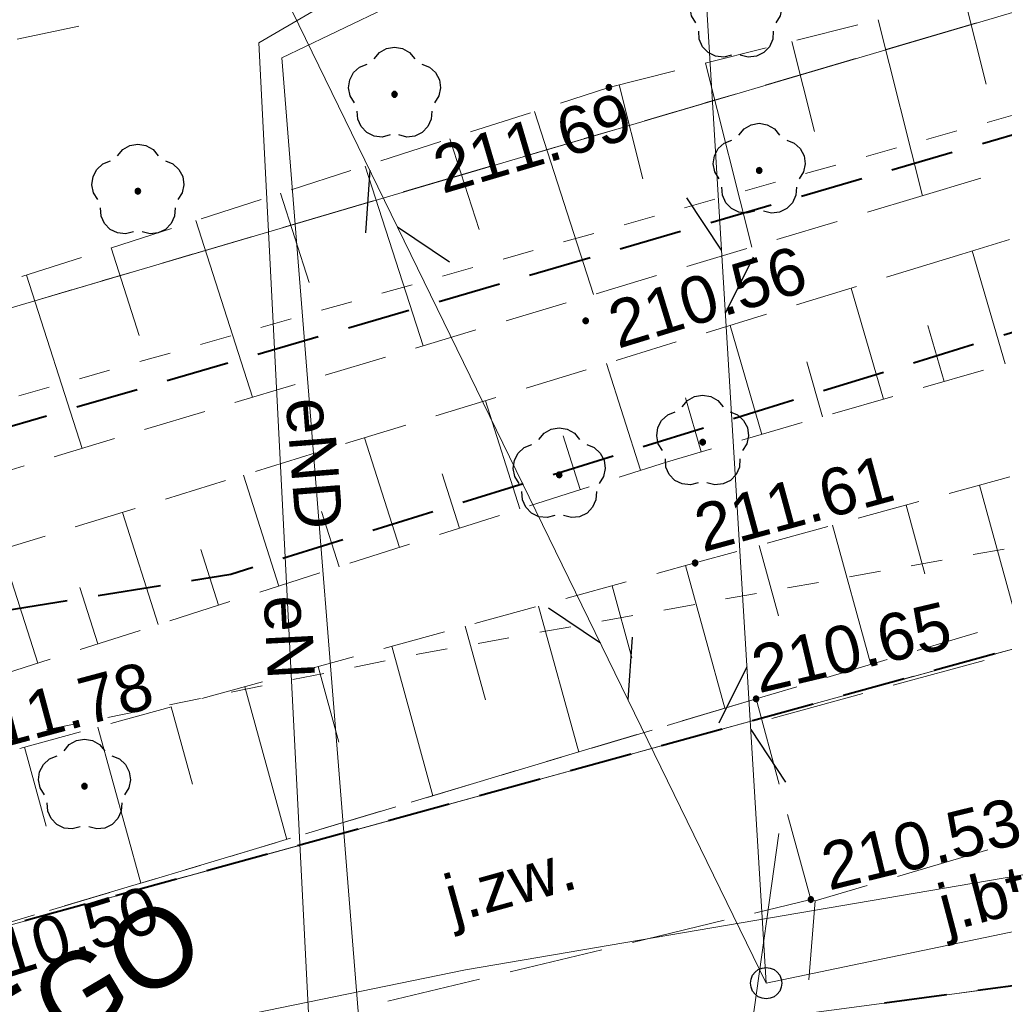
# Model space of a CAD drawing. Header units: metres. Extents: x 7419414 to 7419803, y 5549484 to 5549731.
# Tile 26 of 102: x 7419476 to 7419491, y 5549631 to 5549646. Entities that reach past the tile are written whole.
import ezdxf

# ---------------------------------------------------------------- set-up
doc = ezdxf.new("R2010")
doc.units = ezdxf.units.M
doc.header["$MEASUREMENT"] = 0
doc.layers.get('0').update_dxf_attribs({"color": 250})
for name, color, linetype, lineweight in [('EGDE', 7, 'Continuous', 13), ('EGKK', 82, 'Continuous', 13), ('EGUG', 96, 'Continuous', 13), ('GELULI_O', 7, 'Continuous', 13), ('KTCR02', 18, 'Continuous', 13), ('KTJZ01', 18, 'Continuous', 13), ('LINIE ROZGRANICZAJĄCE MPZP', 212, 'Continuous', 0), ('OTKJ', 7, 'Continuous', 13), ('OTKJ_O', 7, 'Continuous', 13), ('OTRK', 7, 'Continuous', 13), ('OTRS_O', 7, 'Continuous', 13), ('pomiar słupy', 250, 'Continuous', 0), ('SUEP', 1, 'Continuous', 13), ('SUEP_O', 1, 'Continuous', 13), ('sutp', 250, 'Continuous', 0), ('SUWP', 5, 'Continuous', 13)]:
    doc.layers.add(name, color=color, linetype=linetype, lineweight=lineweight)
doc.styles.add('Arial', font='arial.ttf')

msp = doc.modelspace()

# ---------------------------------------------------------------- hatches: boundary and pattern name
at = {"linetype": 'Continuous'}
for points in [[(7419485.09, 5549645.355), (7419485.078, 5549645.357), (7419485.067, 5549645.361), (7419485.058, 5549645.368), (7419485.051, 5549645.378), (7419485.047, 5549645.388), (7419485.045, 5549645.4), (7419485.047, 5549645.412), (7419485.051, 5549645.423), (7419485.058, 5549645.432), (7419485.067, 5549645.439), (7419485.078, 5549645.443), (7419485.09, 5549645.445), (7419485.102, 5549645.443), (7419485.112, 5549645.439), (7419485.122, 5549645.432), (7419485.129, 5549645.423), (7419485.133, 5549645.412), (7419485.135, 5549645.4), (7419485.133, 5549645.388), (7419485.129, 5549645.378), (7419485.122, 5549645.368), (7419485.112, 5549645.361), (7419485.102, 5549645.357)], [(7419481.68, 5549645.245), (7419481.666, 5549645.247), (7419481.654, 5549645.254), (7419481.644, 5549645.264), (7419481.637, 5549645.276), (7419481.635, 5549645.29), (7419481.637, 5549645.304), (7419481.644, 5549645.316), (7419481.654, 5549645.326), (7419481.666, 5549645.333), (7419481.68, 5549645.335), (7419481.694, 5549645.333), (7419481.706, 5549645.326), (7419481.716, 5549645.316), (7419481.723, 5549645.304), (7419481.725, 5549645.29), (7419481.723, 5549645.276), (7419481.716, 5549645.264), (7419481.706, 5549645.254), (7419481.694, 5549645.247)], [(7419487.48, 5549644.035), (7419487.466, 5549644.037), (7419487.454, 5549644.044), (7419487.444, 5549644.054), (7419487.437, 5549644.066), (7419487.435, 5549644.08), (7419487.437, 5549644.094), (7419487.444, 5549644.106), (7419487.454, 5549644.116), (7419487.466, 5549644.123), (7419487.48, 5549644.125), (7419487.494, 5549644.123), (7419487.506, 5549644.116), (7419487.516, 5549644.106), (7419487.523, 5549644.094), (7419487.525, 5549644.08), (7419487.523, 5549644.066), (7419487.516, 5549644.054), (7419487.506, 5549644.044), (7419487.494, 5549644.037)], [(7419477.6, 5549643.705), (7419477.586, 5549643.707), (7419477.574, 5549643.714), (7419477.564, 5549643.724), (7419477.557, 5549643.736), (7419477.555, 5549643.75), (7419477.557, 5549643.764), (7419477.564, 5549643.776), (7419477.574, 5549643.786), (7419477.586, 5549643.793), (7419477.6, 5549643.795), (7419477.614, 5549643.793), (7419477.626, 5549643.786), (7419477.636, 5549643.776), (7419477.643, 5549643.764), (7419477.645, 5549643.75), (7419477.643, 5549643.736), (7419477.636, 5549643.724), (7419477.626, 5549643.714), (7419477.614, 5549643.707)], [(7419484.72, 5549641.645), (7419484.708, 5549641.647), (7419484.697, 5549641.651), (7419484.688, 5549641.658), (7419484.681, 5549641.668), (7419484.677, 5549641.678), (7419484.675, 5549641.69), (7419484.677, 5549641.702), (7419484.681, 5549641.713), (7419484.688, 5549641.722), (7419484.697, 5549641.729), (7419484.708, 5549641.733), (7419484.72, 5549641.735), (7419484.732, 5549641.733), (7419484.742, 5549641.729), (7419484.752, 5549641.722), (7419484.759, 5549641.713), (7419484.763, 5549641.702), (7419484.765, 5549641.69), (7419484.763, 5549641.678), (7419484.759, 5549641.668), (7419484.752, 5549641.658), (7419484.742, 5549641.651), (7419484.732, 5549641.647)], [(7419486.58, 5549639.715), (7419486.566, 5549639.717), (7419486.554, 5549639.724), (7419486.544, 5549639.734), (7419486.537, 5549639.746), (7419486.535, 5549639.76), (7419486.537, 5549639.774), (7419486.544, 5549639.786), (7419486.554, 5549639.796), (7419486.566, 5549639.803), (7419486.58, 5549639.805), (7419486.594, 5549639.803), (7419486.606, 5549639.796), (7419486.616, 5549639.786), (7419486.623, 5549639.774), (7419486.625, 5549639.76), (7419486.623, 5549639.746), (7419486.616, 5549639.734), (7419486.606, 5549639.724), (7419486.594, 5549639.717)], [(7419484.3, 5549639.195), (7419484.286, 5549639.197), (7419484.274, 5549639.204), (7419484.264, 5549639.214), (7419484.257, 5549639.226), (7419484.255, 5549639.24), (7419484.257, 5549639.254), (7419484.264, 5549639.266), (7419484.274, 5549639.276), (7419484.286, 5549639.283), (7419484.3, 5549639.285), (7419484.314, 5549639.283), (7419484.326, 5549639.276), (7419484.336, 5549639.266), (7419484.343, 5549639.254), (7419484.345, 5549639.24), (7419484.343, 5549639.226), (7419484.336, 5549639.214), (7419484.326, 5549639.204), (7419484.314, 5549639.197)], [(7419486.46, 5549637.795), (7419486.448, 5549637.797), (7419486.438, 5549637.801), (7419486.428, 5549637.808), (7419486.421, 5549637.817), (7419486.417, 5549637.828), (7419486.415, 5549637.84), (7419486.417, 5549637.852), (7419486.421, 5549637.862), (7419486.428, 5549637.872), (7419486.438, 5549637.879), (7419486.448, 5549637.883), (7419486.46, 5549637.885), (7419486.472, 5549637.883), (7419486.482, 5549637.879), (7419486.492, 5549637.872), (7419486.499, 5549637.862), (7419486.503, 5549637.852), (7419486.505, 5549637.84), (7419486.503, 5549637.828), (7419486.499, 5549637.817), (7419486.492, 5549637.808), (7419486.482, 5549637.801), (7419486.472, 5549637.797)], [(7419487.43, 5549635.635), (7419487.418, 5549635.637), (7419487.407, 5549635.641), (7419487.398, 5549635.648), (7419487.391, 5549635.657), (7419487.387, 5549635.668), (7419487.385, 5549635.68), (7419487.387, 5549635.692), (7419487.391, 5549635.702), (7419487.398, 5549635.712), (7419487.407, 5549635.719), (7419487.418, 5549635.723), (7419487.43, 5549635.725), (7419487.442, 5549635.723), (7419487.452, 5549635.719), (7419487.462, 5549635.712), (7419487.469, 5549635.702), (7419487.473, 5549635.692), (7419487.475, 5549635.68), (7419487.473, 5549635.668), (7419487.469, 5549635.657), (7419487.462, 5549635.648), (7419487.452, 5549635.641), (7419487.442, 5549635.637)], [(7419476.75, 5549634.245), (7419476.736, 5549634.247), (7419476.724, 5549634.254), (7419476.714, 5549634.264), (7419476.707, 5549634.276), (7419476.705, 5549634.29), (7419476.707, 5549634.304), (7419476.714, 5549634.316), (7419476.724, 5549634.326), (7419476.736, 5549634.333), (7419476.75, 5549634.335), (7419476.764, 5549634.333), (7419476.776, 5549634.326), (7419476.786, 5549634.316), (7419476.793, 5549634.304), (7419476.795, 5549634.29), (7419476.793, 5549634.276), (7419476.786, 5549634.264), (7419476.776, 5549634.254), (7419476.764, 5549634.247)], [(7419488.3, 5549632.445), (7419488.288, 5549632.447), (7419488.278, 5549632.451), (7419488.268, 5549632.458), (7419488.261, 5549632.468), (7419488.257, 5549632.478), (7419488.255, 5549632.49), (7419488.257, 5549632.502), (7419488.261, 5549632.513), (7419488.268, 5549632.522), (7419488.278, 5549632.529), (7419488.288, 5549632.533), (7419488.3, 5549632.535), (7419488.312, 5549632.533), (7419488.323, 5549632.529), (7419488.332, 5549632.522), (7419488.339, 5549632.513), (7419488.343, 5549632.502), (7419488.345, 5549632.49), (7419488.343, 5549632.478), (7419488.339, 5549632.468), (7419488.332, 5549632.458), (7419488.323, 5549632.451), (7419488.312, 5549632.447)]]:
    msp.add_hatch(color=0, dxfattribs=at).paths.add_polyline_path(points)

# ---------------------------------------------------------------- linework, layer by layer
at = {"color": 0, "linetype": 'Continuous'}
for p, q in [((7419481.289, 5549644.083), (7419481.219, 5549643.087)), ((7419486.881, 5549642.812), (7419486.329, 5549643.645)), ((7419481.727, 5549643.184), (7419482.556, 5549642.626)), ((7419486.942, 5549641.814), (7419487.388, 5549642.708)), ((7419484.955, 5549636.564), (7419484.127, 5549637.123)), ((7419485.393, 5549635.665), (7419485.464, 5549636.662)), ((7419487.284, 5549636.19), (7419486.837, 5549635.296)), ((7419487.345, 5549635.191), (7419487.896, 5549634.358))]:
    msp.add_line(p, q, dxfattribs=at)
at = {"color": 0, "linetype": 'Continuous', "flags": 128}
for points in [[(7419486.474, 5549646.426), (7419486.405, 5549646.536), (7419486.379, 5549646.663), (7419486.397, 5549646.792), (7419486.458, 5549646.907), (7419486.554, 5549646.994), (7419486.674, 5549647.042)], [(7419487.546, 5549647.042), (7419487.666, 5549646.994), (7419487.762, 5549646.907), (7419487.823, 5549646.792), (7419487.841, 5549646.663), (7419487.815, 5549646.536), (7419487.746, 5549646.426)], [(7419487.041, 5549645.914), (7419486.915, 5549645.882), (7419486.786, 5549645.896), (7419486.669, 5549645.953), (7419486.579, 5549646.047), (7419486.526, 5549646.165), (7419486.517, 5549646.295)], [(7419487.703, 5549646.295), (7419487.694, 5549646.165), (7419487.641, 5549646.047), (7419487.551, 5549645.953), (7419487.434, 5549645.896), (7419487.305, 5549645.882), (7419487.179, 5549645.914)], [(7419481.356, 5549645.853), (7419481.439, 5549645.953), (7419481.552, 5549646.017), (7419481.68, 5549646.04), (7419481.808, 5549646.017), (7419481.921, 5549645.953), (7419482.004, 5549645.853)], [(7419481.044, 5549645.156), (7419480.975, 5549645.266), (7419480.949, 5549645.393), (7419480.967, 5549645.522), (7419481.028, 5549645.637), (7419481.124, 5549645.724), (7419481.244, 5549645.772)], [(7419482.116, 5549645.772), (7419482.236, 5549645.724), (7419482.332, 5549645.637), (7419482.393, 5549645.522), (7419482.411, 5549645.393), (7419482.385, 5549645.266), (7419482.316, 5549645.156)], [(7419481.611, 5549644.644), (7419481.485, 5549644.612), (7419481.356, 5549644.626), (7419481.239, 5549644.683), (7419481.149, 5549644.777), (7419481.096, 5549644.895), (7419481.087, 5549645.025)], [(7419482.273, 5549645.025), (7419482.264, 5549644.895), (7419482.211, 5549644.777), (7419482.121, 5549644.683), (7419482.004, 5549644.626), (7419481.875, 5549644.612), (7419481.749, 5549644.644)], [(7419487.156, 5549644.643), (7419487.239, 5549644.743), (7419487.352, 5549644.807), (7419487.48, 5549644.83), (7419487.608, 5549644.807), (7419487.721, 5549644.743), (7419487.804, 5549644.643)], [(7419477.276, 5549644.313), (7419477.359, 5549644.413), (7419477.472, 5549644.477), (7419477.6, 5549644.5), (7419477.728, 5549644.477), (7419477.841, 5549644.413), (7419477.924, 5549644.313)], [(7419486.844, 5549643.946), (7419486.775, 5549644.056), (7419486.749, 5549644.183), (7419486.767, 5549644.312), (7419486.828, 5549644.427), (7419486.924, 5549644.514), (7419487.044, 5549644.562)], [(7419487.916, 5549644.562), (7419488.036, 5549644.514), (7419488.132, 5549644.427), (7419488.193, 5549644.312), (7419488.211, 5549644.183), (7419488.185, 5549644.056), (7419488.116, 5549643.946)], [(7419476.964, 5549643.616), (7419476.895, 5549643.726), (7419476.869, 5549643.853), (7419476.887, 5549643.982), (7419476.948, 5549644.097), (7419477.044, 5549644.184), (7419477.164, 5549644.232)], [(7419478.036, 5549644.232), (7419478.156, 5549644.184), (7419478.252, 5549644.097), (7419478.313, 5549643.982), (7419478.331, 5549643.853), (7419478.305, 5549643.726), (7419478.236, 5549643.616)], [(7419487.411, 5549643.434), (7419487.285, 5549643.402), (7419487.156, 5549643.416), (7419487.039, 5549643.473), (7419486.949, 5549643.567), (7419486.896, 5549643.685), (7419486.887, 5549643.815)], [(7419488.073, 5549643.815), (7419488.064, 5549643.685), (7419488.011, 5549643.567), (7419487.921, 5549643.473), (7419487.804, 5549643.416), (7419487.675, 5549643.402), (7419487.549, 5549643.434)], [(7419477.531, 5549643.104), (7419477.405, 5549643.072), (7419477.276, 5549643.086), (7419477.159, 5549643.143), (7419477.069, 5549643.237), (7419477.016, 5549643.355), (7419477.007, 5549643.485)], [(7419478.193, 5549643.485), (7419478.184, 5549643.355), (7419478.131, 5549643.237), (7419478.041, 5549643.143), (7419477.924, 5549643.086), (7419477.795, 5549643.072), (7419477.669, 5549643.104)], [(7419486.256, 5549640.323), (7419486.339, 5549640.423), (7419486.452, 5549640.487), (7419486.58, 5549640.51), (7419486.708, 5549640.487), (7419486.821, 5549640.423), (7419486.904, 5549640.323)], [(7419485.944, 5549639.626), (7419485.875, 5549639.736), (7419485.849, 5549639.863), (7419485.867, 5549639.992), (7419485.928, 5549640.107), (7419486.024, 5549640.194), (7419486.144, 5549640.242)], [(7419487.016, 5549640.242), (7419487.136, 5549640.194), (7419487.232, 5549640.107), (7419487.293, 5549639.992), (7419487.311, 5549639.863), (7419487.285, 5549639.736), (7419487.216, 5549639.626)], [(7419483.976, 5549639.803), (7419484.059, 5549639.903), (7419484.172, 5549639.967), (7419484.3, 5549639.99), (7419484.428, 5549639.967), (7419484.541, 5549639.903), (7419484.624, 5549639.803)], [(7419483.664, 5549639.106), (7419483.595, 5549639.216), (7419483.569, 5549639.343), (7419483.587, 5549639.472), (7419483.648, 5549639.587), (7419483.744, 5549639.674), (7419483.864, 5549639.722)], [(7419484.736, 5549639.722), (7419484.856, 5549639.674), (7419484.952, 5549639.587), (7419485.013, 5549639.472), (7419485.031, 5549639.343), (7419485.005, 5549639.216), (7419484.936, 5549639.106)], [(7419486.511, 5549639.114), (7419486.385, 5549639.082), (7419486.256, 5549639.096), (7419486.139, 5549639.153), (7419486.049, 5549639.247), (7419485.996, 5549639.365), (7419485.987, 5549639.495)], [(7419487.173, 5549639.495), (7419487.164, 5549639.365), (7419487.111, 5549639.247), (7419487.021, 5549639.153), (7419486.904, 5549639.096), (7419486.775, 5549639.082), (7419486.649, 5549639.114)], [(7419484.231, 5549638.594), (7419484.105, 5549638.562), (7419483.976, 5549638.576), (7419483.859, 5549638.633), (7419483.769, 5549638.727), (7419483.716, 5549638.845), (7419483.707, 5549638.975)], [(7419484.893, 5549638.975), (7419484.884, 5549638.845), (7419484.831, 5549638.727), (7419484.741, 5549638.633), (7419484.624, 5549638.576), (7419484.495, 5549638.562), (7419484.369, 5549638.594)], [(7419476.426, 5549634.853), (7419476.509, 5549634.953), (7419476.622, 5549635.017), (7419476.75, 5549635.04), (7419476.878, 5549635.017), (7419476.991, 5549634.953), (7419477.074, 5549634.853)], [(7419476.114, 5549634.156), (7419476.045, 5549634.266), (7419476.019, 5549634.393), (7419476.037, 5549634.522), (7419476.098, 5549634.637), (7419476.194, 5549634.724), (7419476.314, 5549634.772)], [(7419477.186, 5549634.772), (7419477.306, 5549634.724), (7419477.402, 5549634.637), (7419477.463, 5549634.522), (7419477.481, 5549634.393), (7419477.455, 5549634.266), (7419477.386, 5549634.156)], [(7419476.681, 5549633.644), (7419476.555, 5549633.612), (7419476.426, 5549633.626), (7419476.309, 5549633.683), (7419476.219, 5549633.777), (7419476.166, 5549633.895), (7419476.157, 5549634.025)], [(7419477.343, 5549634.025), (7419477.334, 5549633.895), (7419477.281, 5549633.777), (7419477.191, 5549633.683), (7419477.074, 5549633.626), (7419476.945, 5549633.612), (7419476.819, 5549633.644)]]:
    msp.add_lwpolyline(points, dxfattribs=at)
for points in [[(7419485.045, 5549645.4), (7419485.047, 5549645.388), (7419485.051, 5549645.378), (7419485.058, 5549645.368), (7419485.067, 5549645.361), (7419485.078, 5549645.357), (7419485.09, 5549645.355), (7419485.102, 5549645.357), (7419485.112, 5549645.361), (7419485.122, 5549645.368), (7419485.129, 5549645.378), (7419485.133, 5549645.388), (7419485.135, 5549645.4), (7419485.133, 5549645.412), (7419485.129, 5549645.423), (7419485.122, 5549645.432), (7419485.112, 5549645.439), (7419485.102, 5549645.443), (7419485.09, 5549645.445), (7419485.078, 5549645.443), (7419485.067, 5549645.439), (7419485.058, 5549645.432), (7419485.051, 5549645.423), (7419485.047, 5549645.412), (7419485.045, 5549645.4)], [(7419481.68, 5549645.245), (7419481.694, 5549645.247), (7419481.706, 5549645.254), (7419481.716, 5549645.264), (7419481.723, 5549645.276), (7419481.725, 5549645.29), (7419481.723, 5549645.304), (7419481.716, 5549645.316), (7419481.706, 5549645.326), (7419481.694, 5549645.333), (7419481.68, 5549645.335), (7419481.666, 5549645.333), (7419481.654, 5549645.326), (7419481.644, 5549645.316), (7419481.637, 5549645.304), (7419481.635, 5549645.29), (7419481.637, 5549645.276), (7419481.644, 5549645.264), (7419481.654, 5549645.254), (7419481.666, 5549645.247), (7419481.68, 5549645.245)], [(7419487.48, 5549644.035), (7419487.494, 5549644.037), (7419487.506, 5549644.044), (7419487.516, 5549644.054), (7419487.523, 5549644.066), (7419487.525, 5549644.08), (7419487.523, 5549644.094), (7419487.516, 5549644.106), (7419487.506, 5549644.116), (7419487.494, 5549644.123), (7419487.48, 5549644.125), (7419487.466, 5549644.123), (7419487.454, 5549644.116), (7419487.444, 5549644.106), (7419487.437, 5549644.094), (7419487.435, 5549644.08), (7419487.437, 5549644.066), (7419487.444, 5549644.054), (7419487.454, 5549644.044), (7419487.466, 5549644.037), (7419487.48, 5549644.035)], [(7419477.6, 5549643.705), (7419477.614, 5549643.707), (7419477.626, 5549643.714), (7419477.636, 5549643.724), (7419477.643, 5549643.736), (7419477.645, 5549643.75), (7419477.643, 5549643.764), (7419477.636, 5549643.776), (7419477.626, 5549643.786), (7419477.614, 5549643.793), (7419477.6, 5549643.795), (7419477.586, 5549643.793), (7419477.574, 5549643.786), (7419477.564, 5549643.776), (7419477.557, 5549643.764), (7419477.555, 5549643.75), (7419477.557, 5549643.736), (7419477.564, 5549643.724), (7419477.574, 5549643.714), (7419477.586, 5549643.707), (7419477.6, 5549643.705)], [(7419484.675, 5549641.69), (7419484.677, 5549641.678), (7419484.681, 5549641.668), (7419484.688, 5549641.658), (7419484.697, 5549641.651), (7419484.708, 5549641.647), (7419484.72, 5549641.645), (7419484.732, 5549641.647), (7419484.742, 5549641.651), (7419484.752, 5549641.658), (7419484.759, 5549641.668), (7419484.763, 5549641.678), (7419484.765, 5549641.69), (7419484.763, 5549641.702), (7419484.759, 5549641.713), (7419484.752, 5549641.722), (7419484.742, 5549641.729), (7419484.732, 5549641.733), (7419484.72, 5549641.735), (7419484.708, 5549641.733), (7419484.697, 5549641.729), (7419484.688, 5549641.722), (7419484.681, 5549641.713), (7419484.677, 5549641.702), (7419484.675, 5549641.69)], [(7419486.58, 5549639.715), (7419486.594, 5549639.717), (7419486.606, 5549639.724), (7419486.616, 5549639.734), (7419486.623, 5549639.746), (7419486.625, 5549639.76), (7419486.623, 5549639.774), (7419486.616, 5549639.786), (7419486.606, 5549639.796), (7419486.594, 5549639.803), (7419486.58, 5549639.805), (7419486.566, 5549639.803), (7419486.554, 5549639.796), (7419486.544, 5549639.786), (7419486.537, 5549639.774), (7419486.535, 5549639.76), (7419486.537, 5549639.746), (7419486.544, 5549639.734), (7419486.554, 5549639.724), (7419486.566, 5549639.717), (7419486.58, 5549639.715)], [(7419484.3, 5549639.195), (7419484.314, 5549639.197), (7419484.326, 5549639.204), (7419484.336, 5549639.214), (7419484.343, 5549639.226), (7419484.345, 5549639.24), (7419484.343, 5549639.254), (7419484.336, 5549639.266), (7419484.326, 5549639.276), (7419484.314, 5549639.283), (7419484.3, 5549639.285), (7419484.286, 5549639.283), (7419484.274, 5549639.276), (7419484.264, 5549639.266), (7419484.257, 5549639.254), (7419484.255, 5549639.24), (7419484.257, 5549639.226), (7419484.264, 5549639.214), (7419484.274, 5549639.204), (7419484.286, 5549639.197), (7419484.3, 5549639.195)], [(7419486.415, 5549637.84), (7419486.417, 5549637.828), (7419486.421, 5549637.817), (7419486.428, 5549637.808), (7419486.438, 5549637.801), (7419486.448, 5549637.797), (7419486.46, 5549637.795), (7419486.472, 5549637.797), (7419486.482, 5549637.801), (7419486.492, 5549637.808), (7419486.499, 5549637.817), (7419486.503, 5549637.828), (7419486.505, 5549637.84), (7419486.503, 5549637.852), (7419486.499, 5549637.862), (7419486.492, 5549637.872), (7419486.482, 5549637.879), (7419486.472, 5549637.883), (7419486.46, 5549637.885), (7419486.448, 5549637.883), (7419486.438, 5549637.879), (7419486.428, 5549637.872), (7419486.421, 5549637.862), (7419486.417, 5549637.852), (7419486.415, 5549637.84)], [(7419487.385, 5549635.68), (7419487.387, 5549635.668), (7419487.391, 5549635.657), (7419487.398, 5549635.648), (7419487.407, 5549635.641), (7419487.418, 5549635.637), (7419487.43, 5549635.635), (7419487.442, 5549635.637), (7419487.452, 5549635.641), (7419487.462, 5549635.648), (7419487.469, 5549635.657), (7419487.473, 5549635.668), (7419487.475, 5549635.68), (7419487.473, 5549635.692), (7419487.469, 5549635.702), (7419487.462, 5549635.712), (7419487.452, 5549635.719), (7419487.442, 5549635.723), (7419487.43, 5549635.725), (7419487.418, 5549635.723), (7419487.407, 5549635.719), (7419487.398, 5549635.712), (7419487.391, 5549635.702), (7419487.387, 5549635.692), (7419487.385, 5549635.68)], [(7419476.75, 5549634.245), (7419476.764, 5549634.247), (7419476.776, 5549634.254), (7419476.786, 5549634.264), (7419476.793, 5549634.276), (7419476.795, 5549634.29), (7419476.793, 5549634.304), (7419476.786, 5549634.316), (7419476.776, 5549634.326), (7419476.764, 5549634.333), (7419476.75, 5549634.335), (7419476.736, 5549634.333), (7419476.724, 5549634.326), (7419476.714, 5549634.316), (7419476.707, 5549634.304), (7419476.705, 5549634.29), (7419476.707, 5549634.276), (7419476.714, 5549634.264), (7419476.724, 5549634.254), (7419476.736, 5549634.247), (7419476.75, 5549634.245)], [(7419488.255, 5549632.49), (7419488.257, 5549632.478), (7419488.261, 5549632.468), (7419488.268, 5549632.458), (7419488.278, 5549632.451), (7419488.288, 5549632.447), (7419488.3, 5549632.445), (7419488.312, 5549632.447), (7419488.323, 5549632.451), (7419488.332, 5549632.458), (7419488.339, 5549632.468), (7419488.343, 5549632.478), (7419488.345, 5549632.49), (7419488.343, 5549632.502), (7419488.339, 5549632.513), (7419488.332, 5549632.522), (7419488.323, 5549632.529), (7419488.312, 5549632.533), (7419488.3, 5549632.535), (7419488.288, 5549632.533), (7419488.278, 5549632.529), (7419488.268, 5549632.522), (7419488.261, 5549632.513), (7419488.257, 5549632.502), (7419488.255, 5549632.49)], [(7419487.59, 5549631.41), (7419487.655, 5549631.401), (7419487.715, 5549631.377), (7419487.767, 5549631.337), (7419487.807, 5549631.285), (7419487.831, 5549631.225), (7419487.84, 5549631.16), (7419487.831, 5549631.095), (7419487.807, 5549631.035), (7419487.767, 5549630.983), (7419487.715, 5549630.943), (7419487.655, 5549630.919), (7419487.59, 5549630.91), (7419487.525, 5549630.919), (7419487.465, 5549630.943), (7419487.413, 5549630.983), (7419487.373, 5549631.035), (7419487.349, 5549631.095), (7419487.34, 5549631.16), (7419487.349, 5549631.225), (7419487.373, 5549631.285), (7419487.413, 5549631.337), (7419487.465, 5549631.377), (7419487.525, 5549631.401), (7419487.59, 5549631.41)]]:
    msp.add_lwpolyline(points, close=True, dxfattribs=at)
at = {"layer": 'EGDE', "color": 250, "linetype": 'Continuous', "lineweight": 0, "flags": 128}
for points in [[(7419624.854, 5549673.89), (7419624.8, 5549673.88), (7419598.8, 5549667.39), (7419587.56, 5549665.21), (7419575.48, 5549664.19), (7419564.39, 5549662.19), (7419563.19, 5549661.96), (7419553.44, 5549661.25), (7419525.33, 5549656.97), (7419518.53, 5549654.85), (7419502.4, 5549649.81), (7419472.27, 5549640.92), (7419444.75, 5549635.91), (7419446.03, 5549630.99), (7419462.45, 5549628.77), (7419462.29, 5549628.43), (7419509.38, 5549641.39), (7419528.76, 5549648.51), (7419538.53, 5549652.48), (7419556.13, 5549655.93), (7419588.38, 5549660.2), (7419606.85, 5549663.64), (7419614.77, 5549665.7), (7419624.134, 5549667.767)], [(7419444.344, 5549641.521), (7419444.75, 5549635.91), (7419472.27, 5549640.92), (7419502.4, 5549649.81), (7419518.53, 5549654.85), (7419505.87, 5549656.71), (7419494.738, 5549662.264)], [(7419622.687, 5549655.462), (7419619.81, 5549655.03), (7419609.66, 5549653.24), (7419589.07, 5549649.42), (7419557.7, 5549643.96), (7419540.13, 5549643.06), (7419523.27, 5549643.29), (7419509.38, 5549641.39), (7419462.29, 5549628.43), (7419462.45, 5549628.77), (7419446.03, 5549630.99), (7419446.66, 5549622.15), (7419435.73, 5549501.644)], [(7419439.375, 5549501.456), (7419449.43, 5549604.09), (7419450.45, 5549614.49), (7419451.3, 5549617.85), (7419452.51, 5549620.06), (7419454.77, 5549622.45), (7419458.98, 5549625.04), (7419462.38, 5549626.43), (7419462.7, 5549626.56), (7419482.9, 5549629.97), (7419487.71, 5549630.61), (7419562.5, 5549640.55), (7419590.93, 5549644.33), (7419591.23, 5549646.31), (7419603.9, 5549648.9), (7419609.52, 5549650.05), (7419619.85, 5549651.97), (7419622.322, 5549652.355)]]:
    msp.add_lwpolyline(points, dxfattribs=at)
msp.add_lwpolyline([(7419562.5, 5549640.55), (7419487.71, 5549630.61), (7419468.08, 5549529.97), (7419483.43, 5549529.18), (7419523.94, 5549526.59), (7419538.19, 5549526.4), (7419548.95, 5549525.8), (7419562.5, 5549640.55)], close=True, dxfattribs=at)
at = {"layer": 'EGKK', "color": 82, "linetype": 'Continuous', "lineweight": 13}
for p, q in [((7419490.932, 5549646.426), (7419489.493, 5549646.002)), ((7419489.013, 5549645.86), (7419487.575, 5549645.436)), ((7419487.095, 5549645.294), (7419485.657, 5549644.87)), ((7419485.177, 5549644.728), (7419483.738, 5549644.304)), ((7419483.259, 5549644.162), (7419481.82, 5549643.738)), ((7419481.34, 5549643.596), (7419479.902, 5549643.172)), ((7419479.422, 5549643.03), (7419477.984, 5549642.606)), ((7419477.504, 5549642.464), (7419476.065, 5549642.04)), ((7419490.897, 5549636.303), (7419492.343, 5549636.701)), ((7419488.968, 5549635.772), (7419490.415, 5549636.17)), ((7419487.04, 5549635.242), (7419488.486, 5549635.64)), ((7419485.112, 5549634.711), (7419486.558, 5549635.109)), ((7419483.184, 5549634.18), (7419484.63, 5549634.578)), ((7419481.255, 5549633.65), (7419482.702, 5549634.048)), ((7419479.327, 5549633.119), (7419480.773, 5549633.517)), ((7419477.399, 5549632.588), (7419478.845, 5549632.986)), ((7419475.47, 5549632.057), (7419476.917, 5549632.455))]:
    msp.add_line(p, q, dxfattribs=at)
at = {"layer": 'EGUG', "color": 96, "linetype": 'Continuous', "lineweight": 13}
for p, q in [((7419490.932, 5549646.426), (7419490.452, 5549646.285)), ((7419490.452, 5549646.285), (7419490.932, 5549646.426)), ((7419489.973, 5549646.143), (7419489.493, 5549646.002)), ((7419489.493, 5549646.002), (7419489.973, 5549646.143)), ((7419489.013, 5549645.86), (7419488.534, 5549645.719)), ((7419488.534, 5549645.719), (7419489.013, 5549645.86)), ((7419488.054, 5549645.577), (7419487.575, 5549645.436)), ((7419487.575, 5549645.436), (7419488.054, 5549645.577)), ((7419487.095, 5549645.294), (7419486.616, 5549645.153)), ((7419486.616, 5549645.153), (7419487.095, 5549645.294)), ((7419486.136, 5549645.011), (7419485.657, 5549644.87)), ((7419485.657, 5549644.87), (7419486.136, 5549645.011)), ((7419485.177, 5549644.728), (7419484.697, 5549644.587)), ((7419484.697, 5549644.587), (7419485.177, 5549644.728)), ((7419484.218, 5549644.445), (7419483.738, 5549644.304)), ((7419483.738, 5549644.304), (7419484.218, 5549644.445)), ((7419483.259, 5549644.162), (7419482.779, 5549644.021)), ((7419482.779, 5549644.021), (7419483.259, 5549644.162)), ((7419482.3, 5549643.879), (7419481.82, 5549643.738)), ((7419481.82, 5549643.738), (7419482.3, 5549643.879)), ((7419481.34, 5549643.596), (7419480.861, 5549643.455)), ((7419480.861, 5549643.455), (7419481.34, 5549643.596)), ((7419480.381, 5549643.313), (7419479.902, 5549643.172)), ((7419479.902, 5549643.172), (7419480.381, 5549643.313)), ((7419479.422, 5549643.03), (7419478.943, 5549642.889)), ((7419478.943, 5549642.889), (7419479.422, 5549643.03)), ((7419478.463, 5549642.747), (7419477.984, 5549642.606)), ((7419477.984, 5549642.606), (7419478.463, 5549642.747)), ((7419477.504, 5549642.464), (7419477.024, 5549642.323)), ((7419477.024, 5549642.323), (7419477.504, 5549642.464)), ((7419476.545, 5549642.181), (7419476.065, 5549642.04)), ((7419476.065, 5549642.04), (7419476.545, 5549642.181)), ((7419490.415, 5549636.17), (7419490.897, 5549636.303)), ((7419490.897, 5549636.303), (7419490.415, 5549636.17)), ((7419489.451, 5549635.905), (7419489.933, 5549636.038)), ((7419489.933, 5549636.038), (7419489.451, 5549635.905)), ((7419488.486, 5549635.64), (7419488.968, 5549635.772)), ((7419488.968, 5549635.772), (7419488.486, 5549635.64)), ((7419487.522, 5549635.374), (7419488.004, 5549635.507)), ((7419488.004, 5549635.507), (7419487.522, 5549635.374)), ((7419486.558, 5549635.109), (7419487.04, 5549635.242)), ((7419487.04, 5549635.242), (7419486.558, 5549635.109)), ((7419485.594, 5549634.844), (7419486.076, 5549634.976)), ((7419486.076, 5549634.976), (7419485.594, 5549634.844)), ((7419484.63, 5549634.578), (7419485.112, 5549634.711)), ((7419485.112, 5549634.711), (7419484.63, 5549634.578)), ((7419483.666, 5549634.313), (7419484.148, 5549634.446)), ((7419484.148, 5549634.446), (7419483.666, 5549634.313)), ((7419482.702, 5549634.048), (7419483.184, 5549634.18)), ((7419483.184, 5549634.18), (7419482.702, 5549634.048)), ((7419481.737, 5549633.782), (7419482.219, 5549633.915)), ((7419482.219, 5549633.915), (7419481.737, 5549633.782)), ((7419480.773, 5549633.517), (7419481.255, 5549633.65)), ((7419481.255, 5549633.65), (7419480.773, 5549633.517)), ((7419479.809, 5549633.252), (7419480.291, 5549633.384)), ((7419480.291, 5549633.384), (7419479.809, 5549633.252)), ((7419478.845, 5549632.986), (7419479.327, 5549633.119)), ((7419479.327, 5549633.119), (7419478.845, 5549632.986)), ((7419477.881, 5549632.721), (7419478.363, 5549632.854)), ((7419478.363, 5549632.854), (7419477.881, 5549632.721)), ((7419476.917, 5549632.455), (7419477.399, 5549632.588)), ((7419477.399, 5549632.588), (7419476.917, 5549632.455)), ((7419475.952, 5549632.19), (7419476.435, 5549632.323)), ((7419476.435, 5549632.323), (7419475.952, 5549632.19)), ((7419491.154, 5549631.068), (7419490.658, 5549631.002)), ((7419490.658, 5549631.002), (7419491.154, 5549631.068)), ((7419490.162, 5549630.936), (7419489.667, 5549630.87)), ((7419489.667, 5549630.87), (7419490.162, 5549630.936))]:
    msp.add_line(p, q, dxfattribs=at)
at = {"layer": 'KTCR02', "color": 250, "linetype": 'Continuous', "lineweight": 13}
msp.add_line((7419475.68, 5549646.17), (7419476.659, 5549646.375), dxfattribs=at)
at = {"layer": 'KTJZ01', "color": 250, "linetype": 'Continuous', "lineweight": 13}
for p, q in [((7419489.609, 5549635.896), (7419491.057, 5549636.291)), ((7419487.68, 5549635.37), (7419489.127, 5549635.765))]:
    msp.add_line(p, q, dxfattribs=at)
at = {"layer": 'LINIE ROZGRANICZAJĄCE MPZP', "color": 212, "linetype": 'Continuous', "lineweight": 40}
for p, q in [((7419491.99, 5549644.785), (7419491.03, 5549644.505)), ((7419490.55, 5549644.366), (7419489.59, 5549644.086)), ((7419489.11, 5549643.947), (7419488.15, 5549643.667)), ((7419487.669, 5549643.528), (7419486.709, 5549643.249)), ((7419486.229, 5549643.109), (7419485.269, 5549642.83)), ((7419484.789, 5549642.69), (7419483.829, 5549642.411)), ((7419483.349, 5549642.271), (7419482.388, 5549641.992)), ((7419481.908, 5549641.852), (7419480.948, 5549641.573)), ((7419491.367, 5549641.466), (7419492.322, 5549641.762)), ((7419480.468, 5549641.433), (7419479.508, 5549641.154)), ((7419489.934, 5549641.023), (7419490.889, 5549641.319)), ((7419479.028, 5549641.014), (7419478.067, 5549640.735)), ((7419488.501, 5549640.58), (7419489.456, 5549640.875)), ((7419477.587, 5549640.595), (7419476.627, 5549640.316)), ((7419487.068, 5549640.136), (7419488.023, 5549640.432)), ((7419476.147, 5549640.176), (7419475.187, 5549639.897)), ((7419485.635, 5549639.693), (7419486.591, 5549639.988)), ((7419484.202, 5549639.249), (7419485.158, 5549639.545)), ((7419482.769, 5549638.806), (7419483.725, 5549639.101)), ((7419481.336, 5549638.362), (7419482.292, 5549638.658)), ((7419479.903, 5549637.919), (7419480.859, 5549638.214)), ((7419476.97, 5549637.322), (7419477.957, 5549637.481)), ((7419475.489, 5549637.082), (7419476.476, 5549637.242)), ((7419491.228, 5549636.394), (7419490.264, 5549636.129)), ((7419489.782, 5549635.996), (7419488.817, 5549635.731)), ((7419488.335, 5549635.598), (7419487.371, 5549635.333)), ((7419486.889, 5549635.2), (7419485.925, 5549634.935)), ((7419485.443, 5549634.802), (7419484.479, 5549634.537)), ((7419483.997, 5549634.404), (7419483.032, 5549634.139)), ((7419482.55, 5549634.006), (7419481.586, 5549633.741)), ((7419481.104, 5549633.608), (7419480.14, 5549633.343)), ((7419479.658, 5549633.21), (7419478.694, 5549632.945)), ((7419478.212, 5549632.812), (7419477.248, 5549632.547)), ((7419476.766, 5549632.414), (7419475.801, 5549632.149)), ((7419491.947, 5549631.173), (7419490.956, 5549631.041)), ((7419490.46, 5549630.976), (7419489.469, 5549630.844))]:
    msp.add_line(p, q, dxfattribs=at)
at = {"layer": 'LINIE ROZGRANICZAJĄCE MPZP', "color": 212, "linetype": 'Continuous', "lineweight": 40, "flags": 128}
msp.add_lwpolyline([(7419478.45, 5549637.561), (7419479.075, 5549637.662), (7419479.426, 5549637.771)], dxfattribs=at)
at = {"layer": 'OTKJ', "color": 250, "linetype": 'Continuous', "lineweight": 13}
for p, q in [((7419486.014, 5549635.256), (7419487.43, 5549635.68)), ((7419487.43, 5549635.68), (7419487.799, 5549634.326)), ((7419487.799, 5549634.326), (7419487.43, 5549635.68)), ((7419484.098, 5549634.682), (7419485.535, 5549635.113)), ((7419482.182, 5549634.109), (7419483.619, 5549634.539)), ((7419480.267, 5549633.535), (7419481.703, 5549633.965)), ((7419487.931, 5549633.844), (7419488.3, 5549632.49)), ((7419488.3, 5549632.49), (7419487.931, 5549633.844)), ((7419478.351, 5549632.961), (7419479.788, 5549633.391)), ((7419489.676, 5549632.855), (7419491.115, 5549633.279)), ((7419491.115, 5549633.279), (7419489.676, 5549632.855)), ((7419476.435, 5549632.387), (7419477.872, 5549632.818)), ((7419488.37, 5549632.47), (7419489.197, 5549632.714)), ((7419489.197, 5549632.714), (7419488.37, 5549632.47)), ((7419488.3, 5549632.49), (7419487.407, 5549632.275)), ((7419488.266, 5549631.214), (7419488.37, 5549632.47)), ((7419488.37, 5549632.47), (7419488.3, 5549632.49)), ((7419474.54, 5549631.82), (7419475.956, 5549632.244)), ((7419486.921, 5549632.159), (7419485.462, 5549631.808)), ((7419484.976, 5549631.691), (7419483.518, 5549631.341)), ((7419483.032, 5549631.224), (7419481.573, 5549630.873))]:
    msp.add_line(p, q, dxfattribs=at)
at = {"layer": 'OTRK', "color": 250, "linetype": 'Continuous', "lineweight": 13}
for p, q in [((7419490.742, 5549646.822), (7419491.087, 5549645.454)), ((7419489.046, 5549646.395), (7419488.076, 5549646.151)), ((7419489.371, 5549646.477), (7419490.075, 5549643.678)), ((7419487.591, 5549646.029), (7419486.621, 5549645.785)), ((7419487.999, 5549646.132), (7419488.359, 5549644.701)), ((7419486.627, 5549645.787), (7419487.362, 5549642.863)), ((7419486.136, 5549645.663), (7419485.09, 5549645.4)), ((7419485.09, 5549645.4), (7419484.319, 5549645.152)), ((7419485.255, 5549645.441), (7419485.631, 5549643.948)), ((7419483.843, 5549644.998), (7419482.891, 5549644.692)), ((7419483.905, 5549645.018), (7419484.844, 5549642.106)), ((7419482.415, 5549644.538), (7419481.463, 5549644.232)), ((7419482.559, 5549644.585), (7419483.024, 5549643.142)), ((7419481.212, 5549644.151), (7419482.134, 5549641.291)), ((7419480.988, 5549644.078), (7419480.036, 5549643.772)), ((7419489.98, 5549643.65), (7419491.006, 5549643.958)), ((7419479.866, 5549643.717), (7419480.322, 5549642.301)), ((7419479.56, 5549643.618), (7419478.608, 5549643.312)), ((7419489.199, 5549643.415), (7419489.98, 5549643.65)), ((7419478.52, 5549643.283), (7419479.424, 5549640.477)), ((7419487.762, 5549642.983), (7419488.72, 5549643.271)), ((7419478.132, 5549643.158), (7419477.18, 5549642.852)), ((7419491.46, 5549642.984), (7419490.7, 5549642.75)), ((7419477.173, 5549642.849), (7419477.621, 5549641.459)), ((7419486.326, 5549642.552), (7419487.283, 5549642.839)), ((7419490.7, 5549642.75), (7419489.506, 5549642.383)), ((7419491.388, 5549641.006), (7419490.867, 5549642.802)), ((7419476.704, 5549642.698), (7419475.752, 5549642.392)), ((7419475.827, 5549642.416), (7419476.714, 5549639.662)), ((7419484.889, 5549642.12), (7419485.847, 5549642.408)), ((7419489.028, 5549642.236), (7419488.072, 5549641.942)), ((7419489.455, 5549640.446), (7419488.943, 5549642.21)), ((7419483.453, 5549641.688), (7419484.41, 5549641.976)), ((7419487.594, 5549641.795), (7419486.638, 5549641.501)), ((7419482.016, 5549641.256), (7419482.974, 5549641.544)), ((7419487.521, 5549639.885), (7419487.019, 5549641.618)), ((7419490.421, 5549640.726), (7419490.163, 5549641.616)), ((7419486.16, 5549641.354), (7419485.205, 5549641.06)), ((7419480.58, 5549640.824), (7419481.537, 5549641.112)), ((7419485.592, 5549639.313), (7419485.049, 5549641.012)), ((7419488.488, 5549640.165), (7419488.235, 5549641.04)), ((7419484.727, 5549640.913), (7419483.771, 5549640.619)), ((7419490.084, 5549640.628), (7419491.045, 5549640.907)), ((7419479.143, 5549640.392), (7419480.101, 5549640.68)), ((7419483.293, 5549640.472), (7419482.337, 5549640.178)), ((7419483.675, 5549638.7), (7419483.125, 5549640.42)), ((7419486.555, 5549639.605), (7419486.306, 5549640.464)), ((7419488.643, 5549640.211), (7419489.604, 5549640.489)), ((7419477.707, 5549639.961), (7419478.664, 5549640.248)), ((7419487.203, 5549639.793), (7419488.163, 5549640.071)), ((7419481.859, 5549640.031), (7419480.903, 5549639.737)), ((7419476.27, 5549639.529), (7419477.228, 5549639.817)), ((7419481.757, 5549638.087), (7419481.201, 5549639.828)), ((7419484.633, 5549639.007), (7419484.36, 5549639.861)), ((7419486.02, 5549639.45), (7419486.722, 5549639.654)), ((7419480.425, 5549639.59), (7419479.47, 5549639.296)), ((7419485.254, 5549639.205), (7419486.02, 5549639.45)), ((7419475.01, 5549639.15), (7419475.791, 5549639.385)), ((7419478.992, 5549639.149), (7419478.036, 5549638.855)), ((7419479.84, 5549637.474), (7419479.277, 5549639.237)), ((7419482.716, 5549638.394), (7419482.439, 5549639.259)), ((7419491.466, 5549639.211), (7419490.501, 5549638.947)), ((7419483.825, 5549638.748), (7419484.777, 5549639.053)), ((7419490.982, 5549639.079), (7419491.574, 5549636.92)), ((7419490.019, 5549638.815), (7419489.054, 5549638.551)), ((7419477.558, 5549638.708), (7419476.602, 5549638.414)), ((7419489.814, 5549638.759), (7419490.113, 5549637.666)), ((7419477.923, 5549636.861), (7419477.353, 5549638.645)), ((7419480.799, 5549637.781), (7419480.519, 5549638.657)), ((7419482.396, 5549638.291), (7419483.349, 5549638.596)), ((7419488.572, 5549638.418), (7419487.608, 5549638.154)), ((7419488.645, 5549638.439), (7419489.252, 5549636.225)), ((7419476.124, 5549638.267), (7419474.93, 5549637.9)), ((7419476.006, 5549636.248), (7419475.428, 5549638.053)), ((7419478.882, 5549637.168), (7419478.598, 5549638.054)), ((7419480.967, 5549637.835), (7419481.92, 5549638.139)), ((7419487.477, 5549638.118), (7419487.784, 5549636.998)), ((7419487.125, 5549638.022), (7419486.46, 5549637.84)), ((7419486.46, 5549637.84), (7419485.849, 5549637.672)), ((7419486.308, 5549637.798), (7419486.931, 5549635.531)), ((7419479.539, 5549637.378), (7419480.491, 5549637.682)), ((7419476.964, 5549636.555), (7419476.677, 5549637.452)), ((7419485.366, 5549637.54), (7419484.402, 5549637.275)), ((7419485.14, 5549637.477), (7419485.455, 5549636.33)), ((7419478.11, 5549636.921), (7419479.063, 5549637.225)), ((7419483.92, 5549637.142), (7419482.956, 5549636.877)), ((7419483.972, 5549637.156), (7419484.61, 5549634.835)), ((7419482.804, 5549636.836), (7419483.126, 5549635.662)), ((7419476.681, 5549636.464), (7419477.634, 5549636.769)), ((7419482.474, 5549636.745), (7419481.509, 5549636.48)), ((7419489.992, 5549636.447), (7419490.95, 5549636.733)), ((7419481.635, 5549636.515), (7419482.288, 5549634.14)), ((7419475.253, 5549636.007), (7419476.205, 5549636.312)), ((7419481.027, 5549636.347), (7419480.063, 5549636.083)), ((7419480.467, 5549636.194), (7419480.797, 5549634.993)), ((7419488.555, 5549636.017), (7419489.513, 5549636.303)), ((7419479.581, 5549635.95), (7419478.616, 5549635.685)), ((7419479.299, 5549635.873), (7419479.966, 5549633.445)), ((7419487.43, 5549635.68), (7419488.076, 5549635.873)), ((7419478.134, 5549635.553), (7419477.17, 5549635.288)), ((7419478.131, 5549635.552), (7419478.468, 5549634.324)), ((7419486.254, 5549635.328), (7419487.43, 5549635.68)), ((7419476.962, 5549635.231), (7419477.644, 5549632.75)), ((7419476.688, 5549635.155), (7419475.724, 5549634.89)), ((7419484.817, 5549634.897), (7419485.775, 5549635.184)), ((7419475.794, 5549634.91), (7419476.139, 5549633.656)), ((7419483.38, 5549634.467), (7419484.338, 5549634.754)), ((7419481.943, 5549634.037), (7419482.901, 5549634.324)), ((7419480.506, 5549633.607), (7419481.464, 5549633.893)), ((7419479.069, 5549633.176), (7419480.027, 5549633.463)), ((7419477.632, 5549632.746), (7419478.59, 5549633.033)), ((7419476.195, 5549632.316), (7419477.153, 5549632.603))]:
    msp.add_line(p, q, dxfattribs=at)
at = {"layer": 'pomiar słupy', "color": 52, "linetype": 'Continuous', "lineweight": 13}
for p, q in [((7419491.105, 5549644.845), (7419491.586, 5549644.981)), ((7419490.142, 5549644.573), (7419490.624, 5549644.709)), ((7419489.18, 5549644.302), (7419489.661, 5549644.438)), ((7419488.218, 5549644.03), (7419488.699, 5549644.166)), ((7419487.255, 5549643.758), (7419487.736, 5549643.894)), ((7419486.293, 5549643.487), (7419486.774, 5549643.622)), ((7419485.33, 5549643.215), (7419485.812, 5549643.351)), ((7419484.368, 5549642.943), (7419484.849, 5549643.079)), ((7419483.406, 5549642.672), (7419483.887, 5549642.807)), ((7419482.443, 5549642.4), (7419482.925, 5549642.536)), ((7419481.481, 5549642.128), (7419481.962, 5549642.264)), ((7419480.519, 5549641.857), (7419481, 5549641.992)), ((7419479.556, 5549641.585), (7419480.037, 5549641.721)), ((7419478.594, 5549641.313), (7419479.075, 5549641.449)), ((7419477.631, 5549641.042), (7419478.113, 5549641.177)), ((7419476.669, 5549640.77), (7419477.15, 5549640.906)), ((7419475.707, 5549640.498), (7419476.188, 5549640.634)), ((7419491.375, 5549638.062), (7419490.882, 5549637.973)), ((7419490.39, 5549637.885), (7419489.898, 5549637.797)), ((7419489.406, 5549637.709), (7419488.914, 5549637.621)), ((7419488.422, 5549637.532), (7419487.929, 5549637.444)), ((7419487.437, 5549637.356), (7419486.945, 5549637.268)), ((7419486.453, 5549637.18), (7419485.961, 5549637.091)), ((7419485.469, 5549637.003), (7419484.977, 5549636.915)), ((7419484.484, 5549636.827), (7419483.992, 5549636.739)), ((7419483.5, 5549636.65), (7419483.008, 5549636.562)), ((7419481.534, 5549636.285), (7419481.044, 5549636.185)), ((7419480.554, 5549636.085), (7419480.064, 5549635.985)), ((7419479.574, 5549635.885), (7419479.084, 5549635.785)), ((7419478.594, 5549635.686), (7419478.104, 5549635.586)), ((7419477.614, 5549635.486), (7419477.124, 5549635.386)), ((7419476.635, 5549635.286), (7419476.145, 5549635.186))]:
    msp.add_line(p, q, dxfattribs=at)
at = {"layer": 'pomiar słupy', "color": 52, "linetype": 'Continuous', "lineweight": 13, "flags": 128}
msp.add_lwpolyline([(7419482.516, 5549636.474), (7419482.076, 5549636.395), (7419482.024, 5549636.384)], dxfattribs=at)
at = {"layer": 'SUEP', "color": 1, "linetype": 'Continuous', "lineweight": 13, "flags": 128}
for points in [[(7419486.988, 5549661.269), (7419487.98, 5549649.62), (7419485.91, 5549648.76), (7419479.89, 5549645.87), (7419481.26, 5549628.72), (7419479.34, 5549626.51), (7419478.88, 5549625.53), (7419478.99, 5549624.25), (7419480.34, 5549623.23), (7419480.79, 5549623.29)], [(7419480.87, 5549623.97), (7419480.22, 5549624.03), (7419478.91, 5549624.27), (7419478.49, 5549626.53), (7419480.46, 5549627.79), (7419479.52, 5549646.11), (7419486.98, 5549650.46), (7419486.66, 5549654.49), (7419485.855, 5549661.124)]]:
    msp.add_lwpolyline(points, dxfattribs=at)
at = {"layer": 'sutp', "color": 30, "linetype": 'Continuous', "lineweight": 13}
for p, q in [((7419473.739, 5549659.569), (7419487.59, 5549631.16)), ((7419487.59, 5549631.16), (7419486.18, 5549654.33)), ((7419483.76, 5549604.77), (7419487.79, 5549633.54))]:
    msp.add_line(p, q, dxfattribs=at)
at = {"layer": 'sutp', "color": 30, "linetype": 'Continuous', "lineweight": 13, "flags": 128}
msp.add_lwpolyline([(7419623.827, 5549665.15), (7419613.49, 5549663.24), (7419574.92, 5549645.38), (7419528.03, 5549639.59), (7419487.59, 5549631.16)], dxfattribs=at)
at = {"layer": 'SUWP', "color": 5, "linetype": 'Continuous', "lineweight": 13, "flags": 128}
msp.add_lwpolyline([(7419500.56, 5549634.4), (7419482.81, 5549631.37), (7419458.17, 5549626.32), (7419448.26, 5549620.13), (7419446.53, 5549608.05), (7419445.99, 5549603.69), (7419446.04, 5549603.36), (7419446.52, 5549603.28), (7419446.92, 5549603.25)], dxfattribs=at)

# ---------------------------------------------------------------- texts
at = {"layer": 'GELULI_O', "color": 250, "linetype": 'Continuous', "lineweight": 0, "style": 'Arial'}
msp.add_text('ZYGMUNTA STAREGO', height=1.25, rotation=30.7795, dxfattribs=at).set_placement((7419462.581, 5549621.905))
at = {"layer": 'OTKJ_O', "color": 250, "linetype": 'Continuous', "lineweight": 0, "style": 'Arial'}
for s, rotation, p in [('j.zw.', 15.536, (7419482.61, 5549632.12)), ('j.bt.', 14.752, (7419490.45, 5549631.97))]:
    msp.add_text(s, height=0.75, rotation=rotation, dxfattribs=at).set_placement(p)
at = {"layer": 'OTRS_O', "color": 250, "linetype": 'Continuous', "lineweight": 0, "style": 'Arial'}
for s, rotation, p in [('211.69', 16.4942, (7419482.443, 5549643.706)), ('210.56', 17.0183, (7419485.233, 5549641.243)), ('211.61', 15.2126, (7419486.583, 5549638.008)), ('210.65', 13.3713, (7419487.472, 5549635.767)), ('211.78', 15.0092, (7419474.808, 5549634.731)), ('210.53', 13.7945, (7419488.587, 5549632.631)), ('210.50', 17.2814, (7419474.936, 5549631.062))]:
    msp.add_text(s, height=0.75, rotation=rotation, dxfattribs=at).set_placement(p)
at = {"layer": 'SUEP_O', "color": 1, "linetype": 'Continuous', "lineweight": 0, "style": 'Arial'}
for s, rotation, p in [('eND', 274.497, (7419479.95, 5549640.44)), ('eN', 272.937, (7419479.6, 5549637.31))]:
    msp.add_text(s, height=0.75, rotation=rotation, dxfattribs=at).set_placement(p)

doc.saveas('drawing.dxf')
